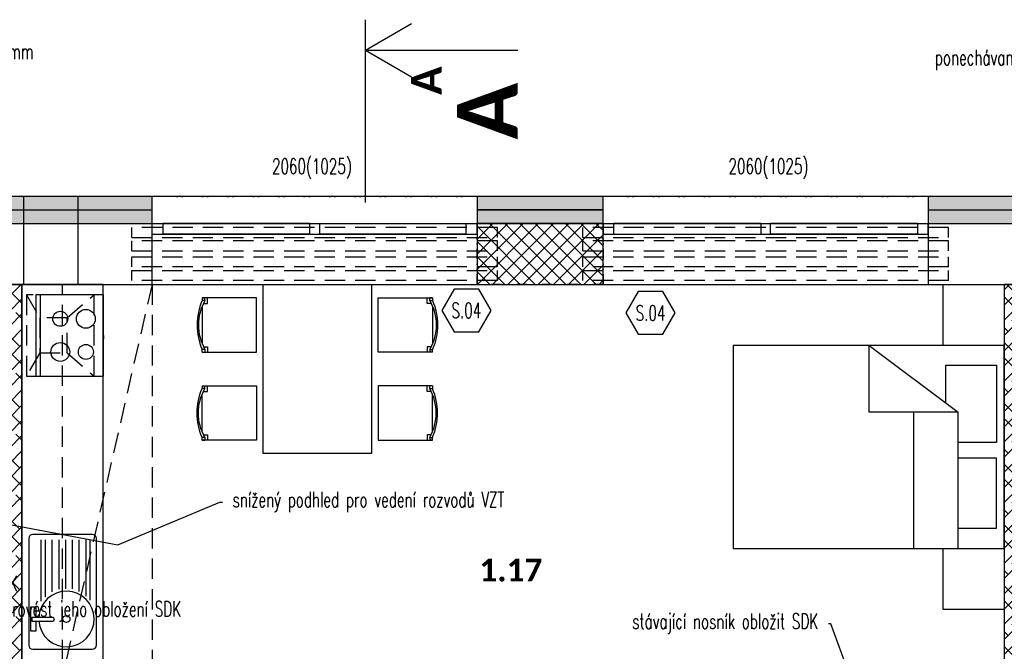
# Model space of a CAD drawing. Header units: millimetres. Extents: x -239306 to 235396, y -2942 to 28189.
# Tile 26 of 37: x 25818 to 33086, y 22670 to 27335. Entities that reach past the tile are written whole.
import ezdxf
from ezdxf import colors
from ezdxf.entities.mleader import LeaderData, LeaderLine
from ezdxf.enums import TextEntityAlignment as Align
from ezdxf.math import Vec2, Vec3

# ---------------------------------------------------------------- set-up
doc = ezdxf.new("R2010")
doc.units = ezdxf.units.MM
doc.header["$LTSCALE"] = 300
for name, pattern in [('DASHDOTX2', [2, 1, -0.5, 0, -0.5]), ('DASHED', [0.75, 0.5, -0.25]), ('DIVIDE2', [0.625, 0.25, -0.125, 0, -0.125, 0, -0.125])]:
    doc.linetypes.add(name, pattern=pattern)
for name, color, linetype in [('A-Appliance-G', 150, 'Continuous'), ('A-Cabinet-G', 10, 'Continuous'), ('A-Dimline-D', 221, 'Continuous'), ('A-Dimline-D @ 50', 221, 'Continuous'), ('A-Furniture-G', 10, 'Continuous'), ('A-Room-T @ 50', 131, 'Continuous'), ('A-SanitaryFixture-G', 140, 'Continuous'), ('A-SectMark-T', 243, 'Continuous'), ('A-SectMark-T @ 100', 243, 'Continuous'), ('A-SectMark-T @ 50', 243, 'Continuous'), ('A-Wall-Abov', 32, 'DIVIDE2'), ('A-Wall-Blow', 30, 'Continuous'), ('A-Wall-Comp', 22, 'Continuous'), ('A-Wall-G', 50, 'Continuous'), ('A-Wall-Patt', 12, 'Continuous'), ('A-Window-G', 92, 'Continuous'), ('A-WindowAssy-G', 102, 'Continuous')]:
    doc.layers.add(name, color=color, linetype=linetype)
doc.layers.add('ocel nová', color=7, linetype='Continuous', true_color=0x007af5)
doc.styles.add('RoomTag', font='calibrib.ttf')
doc.styles.get("Standard").update_dxf_attribs({"font": 'simplex.shx', "width": 0.65})
doc.styles.add('TableHeader', font='calibrib.ttf')

# ---------------------------------------------------------------- blocks, each defined once
blk = doc.blocks.new('WindoWHSH')
at = {"width": 0.65}
blk.add_attdef('WindowST:HSH', text='', height=1, dxfattribs=at).set_placement((0, -0.4), align=Align.TOP_CENTER)
blk = doc.blocks.new('SteelBub')
blk.add_lwpolyline([(-0.808, 1.4), (-1.617, 0), (-0.808, -1.4), (0.808, -1.4), (1.617, 0), (0.808, 1.4)], close=True)
at = {"width": 0.65}
blk.add_attdef('SteelOBJ:Label', text='', height=1, dxfattribs=at).set_placement((0, 0), align=Align.MIDDLE_CENTER)
blk = doc.blocks.new('AreaLabel1')
at = {"color": 0, "style": 'RoomTag'}
blk.add_attdef('AreaOBJ:Label', text='', height=1.5, dxfattribs=at).set_placement((0, 0), align=Align.MIDDLE_CENTER)
blk = doc.blocks.new('_Open30')
at = {"color": 0, "lineweight": -2}
for p, q in [((-1, 0.27), (0, 0)), ((0, 0), (-1, -0.27)), ((0, 0), (-1, 0))]:
    blk.add_line(p, q, dxfattribs=at)
blk = doc.blocks.new('*U16')
at = {"linetype": 'DASHDOTX2'}
blk.add_lwpolyline([(-2.5, 0), (0.5, 0)], dxfattribs=at)
at = {"linetype": 'Continuous'}
for points in [[(0, 0), (-0.437, -0.758)], [(0, 0), (0, -2.5)], [(0, 0), (0.438, -0.758)]]:
    blk.add_lwpolyline(points, dxfattribs=at)
at = {"linetype": 'Continuous', "style": 'TableHeader'}
blk.add_attdef('OZNACENIREZU', text='', height=1, dxfattribs=at).set_placement((-1.001, -2), align=Align.MIDDLE_CENTER)
blk = doc.blocks.new('*U86')
at = {"layer": 'A-SectMark-T @ 100', "xscale": 450, "yscale": 450, "zscale": 450, "rotation": 90}
blk.add_blockref('*U16', (28370.2, 27110.2), dxfattribs=at).add_auto_attribs({'OZNACENIREZU': 'A'})
at = {"layer": 'A-SectMark-T @ 50', "xscale": 225, "yscale": 225, "zscale": 225, "rotation": 90}
blk.add_blockref('*U16', (28370.2, 27110.2), dxfattribs=at).add_auto_attribs({'OZNACENIREZU': 'A'})
blk = doc.blocks.new('SYMBOL_Kitchen_Sink_7_2D')
at = {"color": 0, "linetype": 'ByBlock'}
for p, q in [((0, 402.4), (0, -386.2)), ((470, 432.4), (30, 432.4)), ((91.1, -61.3), (91.1, 393.1)), ((123.6, -28.9), (123.6, 393.1)), ((173.6, 7.1), (173.6, 393.1)), ((223.6, 27.8), (223.6, 393.1)), ((273.6, 31.2), (273.6, 393.1)), ((323.6, 30), (323.6, 393.1)), ((373.6, 9.3), (373.6, 393.1)), ((423.6, -23.5), (423.6, 393.1)), ((454.7, -54.5), (454.7, 393.1)), ((500, -386.2), (500, 402.4)), ((16, -102.5), (53.5, -102.5)), ((16, -102.5), (53.5, -102.5)), ((16, -282.5), (16, -102.5)), ((53.5, -102.5), (53.5, -181.1)), ((177.5, -181.1), (22.5, -181.1)), ((22.5, -181.1), (22.5, -209.1)), ((22.5, -209.1), (177.5, -209.1)), ((53.5, -209.1), (53.5, -282.5)), ((53.5, -282.5), (16, -282.5)), ((30, -416.2), (470, -416.2))]:
    blk.add_line(p, q, dxfattribs=at)
blk.add_circle((278.4, -192.5), 26.3, dxfattribs=at)
for centre, radius, start, end in [((30, 402.4), 30, 90, 180), ((470, 402.4), 30, 0, 90), ((278.4, -192.5), 205, 184.62432, 176.81228), ((175, -195.1), 14.2, 280.38886, 79.61114), ((30, -386.2), 30, 180, 270), ((470, -386.2), 30, 270, 0)]:
    blk.add_arc(centre, radius, start, end, dxfattribs=at)
blk = doc.blocks.new('SYMBOL_Kitchen_ExtractorHood_2D')
at = {"color": 0, "linetype": 'DASHED', "lineweight": -2}
blk.add_lwpolyline([(0, -300), (500, -300), (500, 300), (0, 300)], close=True, dxfattribs=at)
at = {"linetype": 'DASHED'}
for points in [[(0, 300), (100, 130)], [(300, 130), (500, 300)], [(100, -130), (0, -300)], [(300, -130), (500, -300)]]:
    blk.add_lwpolyline(points, dxfattribs=at)
blk.add_lwpolyline([(100, 130), (100, -130), (300, -130), (300, 130), (100, 130)], close=True, dxfattribs=at)
blk = doc.blocks.new('SYMBOL_Kitchen_StoveOven_2D')
at = {"color": 0, "linetype": 'ByBlock', "lineweight": -2}
for p, q in [((0, 0.5), (0, -0.5)), ((1, 0.5), (0, 0.5)), ((0.066, 0.5), (0.066, -0.5)), ((1, -0.5), (1, 0.5)), ((1, 0), (1, -0.042)), ((0, -0.5), (1, -0.5))]:
    blk.add_line(p, q, dxfattribs=at)
for centre, major_axis in [((0.361, 0.204), (0.111, 0)), ((0.361, -0.204), (0.139, 0)), ((0.739, -0.204), (0.111, 0))]:
    blk.add_ellipse(centre, major_axis=major_axis, ratio=0.833333, dxfattribs=at)
blk.add_ellipse((0.739, 0.204), major_axis=(-0.139, 0), ratio=0.833333, start_param=3.141593, end_param=9.424778, dxfattribs=at)
blk = doc.blocks.new('dvojsklo')
at = {"color": 0, "linetype": 'ByBlock'}
for p, q in [((500, 25), (-500, 25)), ((-500, -25), (500, -25))]:
    blk.add_line(p, q, dxfattribs=at)
blk = doc.blocks.new('sklo')
for p, q in [((0, 25), (1145, 25)), ((0, -25), (1145, -25))]:
    blk.add_line(p, q)
blk = doc.blocks.new('M_DFURN_BED_3D DOUBLE BED_P')
at = {"color": 0, "linetype": 'ByBlock', "lineweight": -2}
blk.add_line((0.1696, 0.5), (0.1696, -0.1712), dxfattribs=at)
for points in [[(0, -0.5), (1, -0.5), (1, 0.5), (0, 0.5)], [(0.1696, -0.1712), (0.4984, -0.1712), (0.4984, -0.5)]]:
    blk.add_lwpolyline(points, close=True, dxfattribs=at)
for points in [[(0.334, -0.1712), (0.334, 0.5)], [(0.1696, 0.3998), (0.0277, 0.3998), (0.0277, 0.0549), (0.1696, 0.0549)], [(0.2153, -0.2178), (0.2153, -0.4019), (0.0277, -0.4019), (0.0277, -0.0221), (0.1696, -0.0221)]]:
    blk.add_lwpolyline(points, dxfattribs=at)
at = {"layer": 'DEFPOINTS', "color": 0, "linetype": 'ByBlock', "lineweight": -2}
for p in [(0, 0.5), (1, 0), (0, -0.5)]:
    blk.add_point(p, dxfattribs=at)
blk = doc.blocks.new('SYMBOL_Closet_3_2D')
blk.add_lwpolyline([(0, 0), (0.45, 0), (0.45, -0.45), (0, -0.45)], close=True)
blk = doc.blocks.new('SYMBOL_Table_3_2D')
blk.add_lwpolyline([(-0.625, 0.4), (0.625, 0.4), (0.625, -0.4), (-0.625, -0.4), (-0.625, 0.4)])
blk = doc.blocks.new('SYMBOL_Chair_1_2D')
at = {"extrusion": (-1, 1.22461e-16, -3.67382e-16)}
for p, q in [((-0.4, 0.2), (-0.4, 0.18)), ((-0.4, -0.2), (-0.4, -0.18))]:
    blk.add_line(p, q, dxfattribs=at)
at = {"extrusion": (-2.44921e-16, 1, 0)}
blk.add_line((-0.4, 0.2), (-0.38, 0.2), dxfattribs=at)
for p, q in [((-0.4, 0.2), (-0.4, 0.18)), ((-0.4, 0.2), (-0.38, 0.2)), ((0, 0.2), (-0.4, 0.2)), ((-0.38, 0.18), (-0.4, 0.18)), ((-0.3906, 0.16), (-0.36, 0.16)), ((-0.38, 0.18), (-0.38, 0.2)), ((0, -0.2), (0, 0.2)), ((-0.4, 0.139), (-0.4, -0.139)), ((-0.38, -0.18), (-0.4, -0.18)), ((-0.4, -0.2), (-0.4, -0.18)), ((-0.4, -0.2), (-0.38, -0.2)), ((-0.4, -0.2), (0, -0.2)), ((-0.3906, -0.16), (-0.36, -0.16)), ((-0.38, -0.18), (-0.38, -0.2))]:
    blk.add_line(p, q)
at = {"extrusion": (4.28077e-17, -0.998752, 0.049938)}
blk.add_line((-0.38, 0.18), (-0.4, 0.18), dxfattribs=at)
blk.add_line((-0.38, 0.18), (-0.4, 0.18), dxfattribs=at)
at = {"extrusion": (0.998752, 2.44616e-16, 0.049938)}
blk.add_line((-0.38, 0.18), (-0.38, 0.2), dxfattribs=at)
at = {"extrusion": (0.998752, 1.22308e-16, 0.049938)}
blk.add_line((-0.36, 0.16), (-0.36, 0.2), dxfattribs=at)
at = {"extrusion": (-7.95001e-17, 0.998752, 0.049938)}
blk.add_line((-0.38, -0.18), (-0.4, -0.18), dxfattribs=at)
at = {"extrusion": (-1.83691e-16, -1, 0)}
blk.add_line((-0.4, -0.2), (-0.38, -0.2), dxfattribs=at)
at = {"extrusion": (0.998752, -1.22308e-16, 0.049938)}
for p, q in [((-0.38, -0.18), (-0.38, -0.2)), ((-0.36, -0.16), (-0.36, -0.2))]:
    blk.add_line(p, q, dxfattribs=at)
for centre, radius, start, end in [((0.013, 0), 0.4505, 156.44981, 203.55019), ((-0.0629, 0), 0.3647, 150.42038, 209.57504)]:
    blk.add_arc(centre, radius, start, end)

msp = doc.modelspace()

# ---------------------------------------------------------------- hatches: boundary and pattern name
at = {"layer": 'A-Wall-Patt', "linetype": 'Continuous', "lineweight": -3}
h = msp.add_hatch(dxfattribs=at)
h.set_pattern_fill('HONEY', color=254, scale=15, style=0)
h.paths.add_polyline_path([(8600, 26030), (8700, 25930), (9485, 25930), (9485, 26030)], flags=0)
h.paths.add_polyline_path([(11885, 26030), (11885, 25930), (12485, 25930), (12485, 26030)], flags=0)
h.paths.add_polyline_path([(14885, 26030), (14885, 25930), (15585, 25930), (15585, 26030)], flags=0)
h.paths.add_polyline_path([(18085, 26030), (18085, 25930), (18895, 25930), (18895, 26030)], flags=0)
h.paths.add_polyline_path([(21295, 26030), (21295, 25930), (22225, 25930), (22225, 26030)], flags=0)
h.paths.add_polyline_path([(24625, 26030), (24625, 25930), (25585, 25930), (25585, 26030)], flags=0)
h.paths.add_polyline_path([(25585, 26030), (25585, 25930), (26795, 25930), (26795, 26030)], flags=0)
h.paths.add_polyline_path([(29195, 26030), (29195, 25930), (30125, 25930), (30125, 26030)], flags=0)
h.paths.add_polyline_path([(32525, 26030), (32525, 25930), (33335, 25930), (33335, 26030)], flags=0)
h.paths.add_polyline_path([(15585, 26030), (15585, 25930), (15785, 25930), (15785, 26030)], flags=0)
h.paths.add_polyline_path([(15785, 26030), (15785, 25930), (16350, 25930), (16350, 26030)], flags=0)
h.paths.add_polyline_path([(17250, 26030), (17250, 25930), (18085, 25930), (18085, 26030)], flags=0)
h.paths.add_polyline_path([(33335, 26030), (33335, 25930), (34515, 25930), (34515, 26030)], flags=0)
h.paths.add_polyline_path([(37495, 26030), (37495, 25930), (39585, 25930), (39585, 26030)], flags=0)
h.paths.add_polyline_path([(39585, 26030), (39585, 25930), (39830, 25930), (39830, 26030)], flags=0)
h.paths.add_polyline_path([(41020, 26030), (41020, 25930), (42075, 25930), (42075, 26030)], flags=0)
h.paths.add_polyline_path([(42075, 26030), (42075, 25930), (42670, 25930), (42770, 26030)], flags=0)
h = msp.add_hatch(dxfattribs=at)
h.set_pattern_fill('HONEY', color=254, scale=15, style=0)
h.paths.add_polyline_path([(8700, 25930), (8800, 25830), (9485, 25830), (9485, 25930)], flags=0)
h.paths.add_polyline_path([(11885, 25930), (11885, 25830), (12485, 25830), (12485, 25930)], flags=0)
h.paths.add_polyline_path([(14885, 25930), (14885, 25830), (15585, 25830), (15585, 25930)], flags=0)
h.paths.add_polyline_path([(18085, 25930), (18085, 25830), (18895, 25830), (18895, 25930)], flags=0)
h.paths.add_polyline_path([(21295, 25930), (21295, 25830), (22225, 25830), (22225, 25930)], flags=0)
h.paths.add_polyline_path([(24625, 25930), (24625, 25830), (25585, 25830), (25585, 25930)], flags=0)
h.paths.add_polyline_path([(25585, 25930), (25585, 25830), (26795, 25830), (26795, 25930)], flags=0)
h.paths.add_polyline_path([(29195, 25930), (29195, 25830), (30125, 25830), (30125, 25930)], flags=0)
h.paths.add_polyline_path([(32525, 25930), (32525, 25830), (33335, 25830), (33335, 25930)], flags=0)
h.paths.add_polyline_path([(15585, 25930), (15585, 25830), (15785, 25830), (15785, 25930)], flags=0)
h.paths.add_polyline_path([(15785, 25930), (15785, 25830), (16350, 25830), (16350, 25930)], flags=0)
h.paths.add_polyline_path([(17250, 25930), (17250, 25830), (18085, 25830), (18085, 25930)], flags=0)
h.paths.add_polyline_path([(33335, 25930), (33335, 25830), (34515, 25830), (34515, 25930)], flags=0)
h.paths.add_polyline_path([(37495, 25930), (37495, 25830), (39585, 25830), (39585, 25930)], flags=0)
h.paths.add_polyline_path([(39585, 25930), (39585, 25830), (39830, 25830), (39830, 25930)], flags=0)
h.paths.add_polyline_path([(41020, 25930), (41020, 25830), (42075, 25830), (42075, 25930)], flags=0)
h.paths.add_polyline_path([(42075, 25930), (42075, 25830), (42570, 25830), (42670, 25930)], flags=0)
h = msp.add_hatch(dxfattribs=at)
h.set_pattern_fill('ANSI37', color=254, scale=25, angle=-360, style=0)
h.paths.add_polyline_path([(29195, 25380), (30125, 25380), (30125, 25830), (29195, 25830)], flags=0)
h = msp.add_hatch(dxfattribs=at)
h.set_pattern_fill('ANSI38', color=254, scale=25, angle=-360, style=0)
h.paths.add_polyline_path([(25835, 25380), (25585, 25380), (25585, 21180), (25835, 21180)], flags=0)
h = msp.add_hatch(dxfattribs=at)
h.set_pattern_fill('ANSI38', color=254, scale=25, style=0)
h.paths.add_polyline_path([(33085, 21180), (33335, 21180), (33335, 25380), (33085, 25380)], flags=0)

# ---------------------------------------------------------------- linework, layer by layer
at = {"layer": 'A-Cabinet-G', "linetype": 'Continuous', "lineweight": -3}
for p, q in [((26435, 25380), (25835, 25380)), ((25835, 25380), (25835, 21180)), ((26435, 21780), (26435, 25380))]:
    msp.add_line(p, q, dxfattribs=at)
at = {"layer": 'A-Cabinet-G', "linetype": 'DASHED', "lineweight": -3}
msp.add_line((26135, 21480), (26135, 25380), dxfattribs=at)
at = {"layer": 'A-Dimline-D', "linetype": 'DASHED'}
for points in [[(26795, 25380), (25835, 21180)], [(26795, 25380), (26795, 21180)]]:
    msp.add_lwpolyline(points, dxfattribs=at)
at = {"layer": 'A-Wall-Abov', "linetype": 'DIVIDE2', "lineweight": -3}
for p, q in [((29195, 26030), (26795, 26030)), ((32525, 26030), (30125, 26030)), ((29195, 25830), (30125, 25830)), ((29195, 25380), (29195, 25830)), ((30125, 25830), (30125, 25380)), ((26795, 25380), (29195, 25380)), ((30125, 25380), (29195, 25380)), ((30125, 25380), (32525, 25380))]:
    msp.add_line(p, q, dxfattribs=at)
at = {"layer": 'A-Wall-Blow', "linetype": 'Continuous', "lineweight": -3}
for p, q in [((25848.6, 25380), (25848.6, 26030)), ((26248.6, 25380), (26248.6, 26030)), ((29195, 26030), (26795, 26030)), ((32525, 26030), (30125, 26030)), ((30125, 25830), (29195, 25830)), ((29195, 25830), (29195, 25380)), ((30125, 25380), (30125, 25830)), ((26795, 25380), (29195, 25380)), ((29195, 25380), (30125, 25380)), ((30125, 25380), (32525, 25380))]:
    msp.add_line(p, q, dxfattribs=at)
at = {"layer": 'A-Wall-Comp', "linetype": 'Continuous', "lineweight": -3}
for p, q in [((24625, 25930), (26795, 25930)), ((24625, 25930), (26795, 25930)), ((30125, 25930), (29195, 25930)), ((29195, 25930), (30125, 25930)), ((32525, 25930), (34515, 25930)), ((32525, 25930), (34515, 25930)), ((24625, 25830), (26795, 25830)), ((24625, 25830), (26795, 25830)), ((30125, 25830), (29195, 25830)), ((29195, 25830), (30125, 25830)), ((30125, 25830), (29195, 25830)), ((29195, 25830), (29195, 25380)), ((30125, 25380), (30125, 25830)), ((32525, 25830), (34515, 25830)), ((32525, 25830), (34515, 25830)), ((25585, 25380), (25835, 25380)), ((25835, 25380), (25585, 25380)), ((29195, 25380), (30125, 25380)), ((33085, 25380), (33335, 25380)), ((33335, 25380), (33085, 25380))]:
    msp.add_line(p, q, dxfattribs=at)
at = {"layer": 'A-Wall-G', "linetype": 'Continuous', "lineweight": -3}
for p, q in [((26795, 26030), (24625, 26030)), ((26795, 25380), (26795, 26030)), ((30125, 26030), (29195, 26030)), ((29195, 26030), (29195, 25380)), ((30125, 25380), (30125, 26030)), ((34515, 26030), (32525, 26030)), ((32525, 26030), (32525, 25380)), ((25835, 25380), (26795, 25380)), ((25835, 21180), (25835, 25380)), ((29195, 25380), (30125, 25380)), ((32525, 25380), (33085, 25380)), ((33085, 25380), (33085, 21180))]:
    msp.add_line(p, q, dxfattribs=at)
at = {"layer": 'A-WindowAssy-G', "linetype": 'Continuous', "lineweight": -3}
for p, q in [((26795, 25830), (29195, 25830)), ((26795, 25750), (26795, 25830)), ((26875, 25830), (26875, 25750)), ((27960, 25750), (27960, 25830)), ((28030, 25830), (28030, 25750)), ((29115, 25750), (29115, 25830)), ((29195, 25830), (29195, 25750)), ((30125, 25830), (32525, 25830)), ((30125, 25830), (30125, 25750)), ((30205, 25750), (30205, 25830)), ((31290, 25830), (31290, 25750)), ((31360, 25750), (31360, 25830)), ((32445, 25830), (32445, 25750)), ((32525, 25750), (32525, 25830)), ((26795, 25750), (29195, 25750)), ((30125, 25750), (32525, 25750))]:
    msp.add_line(p, q, dxfattribs=at)
at = {"layer": 'ocel nová', "linetype": 'DASHED', "lineweight": -3}
for p, q in [((26645, 25727), (26645, 25801)), ((29345, 25801), (26645, 25801)), ((29345, 25801), (26645, 25801)), ((29345, 25727), (29345, 25801)), ((29975, 25727), (29975, 25801)), ((32675, 25801), (29975, 25801)), ((32675, 25801), (29975, 25801)), ((32675, 25727), (32675, 25801)), ((26645, 25727), (29345, 25727)), ((26645, 25727), (29345, 25727)), ((26645, 25627), (26645, 25701)), ((29345, 25701), (26645, 25701)), ((29345, 25701), (26645, 25701)), ((29345, 25627), (29345, 25701)), ((29975, 25727), (32675, 25727)), ((29975, 25727), (32675, 25727)), ((29975, 25627), (29975, 25701)), ((32675, 25701), (29975, 25701)), ((32675, 25701), (29975, 25701)), ((32675, 25627), (32675, 25701)), ((26645, 25627), (29345, 25627)), ((26645, 25627), (29345, 25627)), ((29975, 25627), (32675, 25627)), ((29975, 25627), (32675, 25627)), ((26645, 25509), (26645, 25583)), ((26645, 25583), (29345, 25583)), ((26645, 25583), (29345, 25583)), ((29345, 25509), (29345, 25583)), ((29975, 25509), (29975, 25583)), ((29975, 25583), (32675, 25583)), ((29975, 25583), (32675, 25583)), ((32675, 25509), (32675, 25583)), ((29345, 25509), (26645, 25509)), ((29345, 25509), (26645, 25509)), ((26645, 25409), (26645, 25483)), ((26645, 25483), (29345, 25483)), ((26645, 25483), (29345, 25483)), ((29345, 25409), (29345, 25483)), ((32675, 25509), (29975, 25509)), ((32675, 25509), (29975, 25509)), ((29975, 25409), (29975, 25483)), ((29975, 25483), (32675, 25483)), ((29975, 25483), (32675, 25483)), ((32675, 25409), (32675, 25483)), ((29345, 25409), (26645, 25409)), ((29345, 25409), (26645, 25409)), ((32675, 25409), (29975, 25409)), ((32675, 25409), (29975, 25409))]:
    msp.add_line(p, q, dxfattribs=at)

# ---------------------------------------------------------------- block references
at = {"layer": 'A-Appliance-G', "linetype": 'Continuous', "lineweight": -3}
msp.add_blockref('SYMBOL_Kitchen_ExtractorHood_2D', (25867.3, 25003.5, 530), dxfattribs=at)
at = {"layer": 'A-Appliance-G', "linetype": 'Continuous', "lineweight": -3, "xscale": 500, "yscale": 600, "zscale": 930}
msp.add_blockref('SYMBOL_Kitchen_StoveOven_2D', (25937.2, 25003.5, 530), dxfattribs=at)
at = {"layer": 'A-Dimline-D @ 50', "linetype": 'Continuous', "lineweight": -3, "xscale": 112.5, "yscale": 112.5, "zscale": 112.5}
for name, p, values in [('WindoWHSH', (27975, 26354.1), {'WindowST:HSH': '2060(1025)'}), ('WindoWHSH', (31345, 26354.1), {'WindowST:HSH': '2060(1025)'}), ('SteelBub', (29115.4, 25188), {'SteelOBJ:Label': 'S.04'}), ('SteelBub', (30474.9, 25169.1), {'SteelOBJ:Label': 'S.04'})]:
    msp.add_blockref(name, p, dxfattribs=at).add_auto_attribs(values)
at = {"layer": 'A-Furniture-G', "linetype": 'Continuous', "lineweight": -3}
for name, p, xscale, yscale, zscale, rotation in [('SYMBOL_Table_3_2D', (28015, 24755), 1000, 1000, 1000, 270), ('SYMBOL_Closet_3_2D', (33085, 24930), 1000, 1000, 1000, 180), ('M_DFURN_BED_3D DOUBLE BED_P', (33085, 24180), 2000, 1500, 550, 180), ('SYMBOL_Chair_1_2D', (28465, 24430), 1000, 1000, 1000, 180), ('SYMBOL_Closet_3_2D', (33085, 22980), 1000, 1000, 1000, 180)]:
    msp.add_blockref(name, p, dxfattribs=dict(at, xscale=xscale, yscale=yscale, zscale=zscale, rotation=rotation))
at = {"layer": 'A-Furniture-G', "linetype": 'Continuous', "lineweight": -3, "xscale": 1000, "yscale": 1000, "zscale": 1000}
msp.add_blockref('SYMBOL_Chair_1_2D', (27565, 25080), dxfattribs=at)
at = {"layer": 'A-Furniture-G', "linetype": 'Continuous', "lineweight": -3, "extrusion": (0, 0, -1), "xscale": 1000, "yscale": 1000, "zscale": -1000}
msp.add_blockref('SYMBOL_Chair_1_2D', (-28465, 25080), dxfattribs=at)
at = {"layer": 'A-Furniture-G', "linetype": 'Continuous', "lineweight": -3, "extrusion": (0, 0, -1), "xscale": 1000, "yscale": 1000, "zscale": -1000, "rotation": 180}
msp.add_blockref('SYMBOL_Chair_1_2D', (-27565, 24430), dxfattribs=at)
at = {"layer": 'A-Room-T @ 50', "linetype": 'Continuous', "lineweight": -3, "xscale": 112.5, "yscale": 112.5, "zscale": 112.5}
msp.add_blockref('AreaLabel1', (29443.7, 23270.5), dxfattribs=at).add_auto_attribs({'AreaOBJ:Label': '1.17'})
at = {"layer": 'A-SanitaryFixture-G', "linetype": 'Continuous', "lineweight": -3}
msp.add_blockref('SYMBOL_Kitchen_Sink_7_2D', (25884.7, 23101.4, 875), dxfattribs=at)
at = {"layer": 'A-SectMark-T'}
msp.add_blockref('*U86', (0, 0), dxfattribs=at)
at = {"layer": 'A-Window-G', "linetype": 'Continuous', "lineweight": -3, "yscale": 1.6, "rotation": 180}
for name, p, xscale in [('dvojsklo', (27417.5, 25790, 1025), 1.085), ('sklo', (27960, 25790, 1105), 0.9475982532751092), ('dvojsklo', (30747.5, 25790, 1025), 1.085), ('dvojsklo', (30747.5, 25790, 1025), 1.085), ('dvojsklo', (31902.5, 25790, 1025), 1.085)]:
    msp.add_blockref(name, p, dxfattribs=dict(at, xscale=xscale))
at = {"layer": 'A-Window-G', "linetype": 'Continuous', "lineweight": -3, "extrusion": (0, 0, -1), "yscale": 1.6, "zscale": -1, "rotation": 180}
for name, p, xscale in [('dvojsklo', (-27417.5, 25790, -1025), 1.085), ('dvojsklo', (-28572.5, 25790, -1025), 1.085), ('dvojsklo', (-28572.5, 25790, -1025), 1.085), ('dvojsklo', (-31902.5, 25790, -1025), 1.085), ('sklo', (-31360, 25790, -1105), 0.9475982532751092)]:
    msp.add_blockref(name, p, dxfattribs=dict(at, xscale=xscale))

# ---------------------------------------------------------------- leaders
at = {"layer": 'A-Dimline-D'}
ml = msp.add_multileader_mtext('Standard', dxfattribs=at)
ml.set_content('ponechávaná část rampy', color=256)
ml.set_leader_properties()
ml.set_arrow_properties(name='OPEN30')
ml.build(insert=Vec2(0, 0))
ml.multileader.update_dxf_attribs({"dogleg_length": 0.36, "arrow_head_size": 56.2, "scale": 50})
ctx = ml.context
ctx.base_point, ctx.scale, ctx.char_height, ctx.arrow_head_size, ctx.landing_gap_size, ctx.plane_origin = Vec3(32342.4, 27037), 50, 112.5, 56.2, 75, Vec3(34454.9, 27266)
ctx.text_align_type = 2
notes = []
notes.append((ctx, [(0, (1, 1, 0), (33917.2, 27037), (-1, 0), 18, [(0, [(34454.9, 27266)], 0, [])])]))
ctx.mtext.insert, ctx.mtext.alignment, ctx.mtext.flow_direction = Vec3(33824.2, 27112), 3, 5
ml = msp.add_multileader_mtext('Standard', dxfattribs=at)
ml.set_content('stávající kontaktní zateplení tl. 100 mm + nové zateplení tl. 100 mm', color=256)
ml.set_leader_properties()
ml.set_arrow_properties(name='OPEN30')
ml.build(insert=Vec2(0, 0))
ml.multileader.update_dxf_attribs({"dogleg_length": 0.36, "arrow_head_size": 56.2, "scale": 50})
ctx = ml.context
ctx.base_point, ctx.scale, ctx.char_height, ctx.arrow_head_size, ctx.landing_gap_size, ctx.plane_origin = Vec3(22338.3, 27081.3), 50, 112.5, 56.2, 75, Vec3(22199.9, 26672.5)
notes.append((ctx, [(0, (1, 1, 0), (22320.3, 27081.3), (1, 0), 18, [(0, [(21882, 25858.4)], 0, [])])]))
ctx.mtext.insert, ctx.mtext.width, ctx.mtext.flow_direction = Vec3(22413.3, 27156.3), 3027.305, 5
ml = msp.add_multileader_mtext('Standard', dxfattribs=at)
ml.set_content('snížený podhled pro vedení rozvodů VZT', color=256)
ml.set_leader_properties()
ml.set_arrow_properties(name='OPEN30')
ml.build(insert=Vec2(0, 0))
ml.multileader.update_dxf_attribs({"dogleg_length": 0.36, "arrow_head_size": 56.2, "scale": 50})
ctx = ml.context
ctx.base_point, ctx.scale, ctx.char_height, ctx.arrow_head_size, ctx.landing_gap_size, ctx.plane_origin = Vec3(27314.2, 23771.8), 50, 112.5, 56.2, 75, Vec3(24867.2, 23771.8)
notes.append((ctx, [(0, (1, 1, 0), (27296.2, 23771.8), (1, 0), 18, [(1, [(24867.2, 23771.8), (26543.3, 23457.6)], 0, [])])]))
ctx.mtext.insert, ctx.mtext.flow_direction = Vec3(27389.2, 23846.8), 5
ml = msp.add_multileader_mtext('Standard', dxfattribs=at)
ml.set_content('stávající ocelový sloupek obezdít z tvárnic Ytong nebo obložit SDK\\Ppokud bude nad sloupky nad odstraňovaným podhledem nosník provést jeho obložení SDK', color=256)
ml.set_leader_properties()
ml.set_arrow_properties(name='OPEN30')
ml.build(insert=Vec2(0, 0))
ml.multileader.update_dxf_attribs({"dogleg_length": 0.36, "arrow_head_size": 56.2, "scale": 50})
ctx = ml.context
ctx.base_point, ctx.scale, ctx.char_height, ctx.arrow_head_size, ctx.landing_gap_size, ctx.plane_origin = Vec3(22399.6, 23152), 50, 112.5, 56.2, 75, Vec3(21713.2, 21413.7)
notes.append((ctx, [(0, (1, 1, 0), (22381.6, 23152), (1, 0), 18, [(0, [(21830, 21255)], 0, [])])]))
ctx.mtext.insert, ctx.mtext.width, ctx.mtext.flow_direction = Vec3(22474.6, 23227), 1948.517, 5
ml = msp.add_multileader_mtext('Standard', dxfattribs=at)
ml.set_content('stávající nosník obložit SDK', color=256)
ml.set_leader_properties()
ml.set_arrow_properties(name='OPEN30')
ml.build(insert=Vec2(0, 0))
ml.multileader.update_dxf_attribs({"dogleg_length": 0.36, "arrow_head_size": 56.2, "scale": 50})
ctx = ml.context
ctx.base_point, ctx.scale, ctx.char_height, ctx.arrow_head_size, ctx.landing_gap_size, ctx.plane_origin = Vec3(30028.8, 22873.6), 50, 112.5, 56.2, 75, Vec3(32406.2, 21240.6)
ctx.text_align_type = 2
notes.append((ctx, [(0, (1, 1, 0), (31805.5, 22873.6), (-1, 0), 18, [(0, [(32406.2, 21240.6)], 0, [])])]))
ctx.mtext.insert, ctx.mtext.alignment, ctx.mtext.flow_direction = Vec3(31712.5, 22948.6), 3, 5
for ctx, leaders in notes:
    for number, flags, end, landing, length, lines in leaders:
        leader = LeaderData()
        leader.index, (leader.has_last_leader_line, leader.has_dogleg_vector, leader.attachment_direction) = number, flags
        leader.last_leader_point, leader.dogleg_vector, leader.dogleg_length = Vec3(end), Vec3(landing), length
        for number, points, colour, breaks in lines:
            line = LeaderLine()
            line.index, line.vertices, line.color, line.breaks = number, Vec3.list(points), colors.encode_raw_color(colour), breaks
            leader.lines.append(line)
        ctx.leaders.append(leader)

doc.saveas('drawing.dxf')
